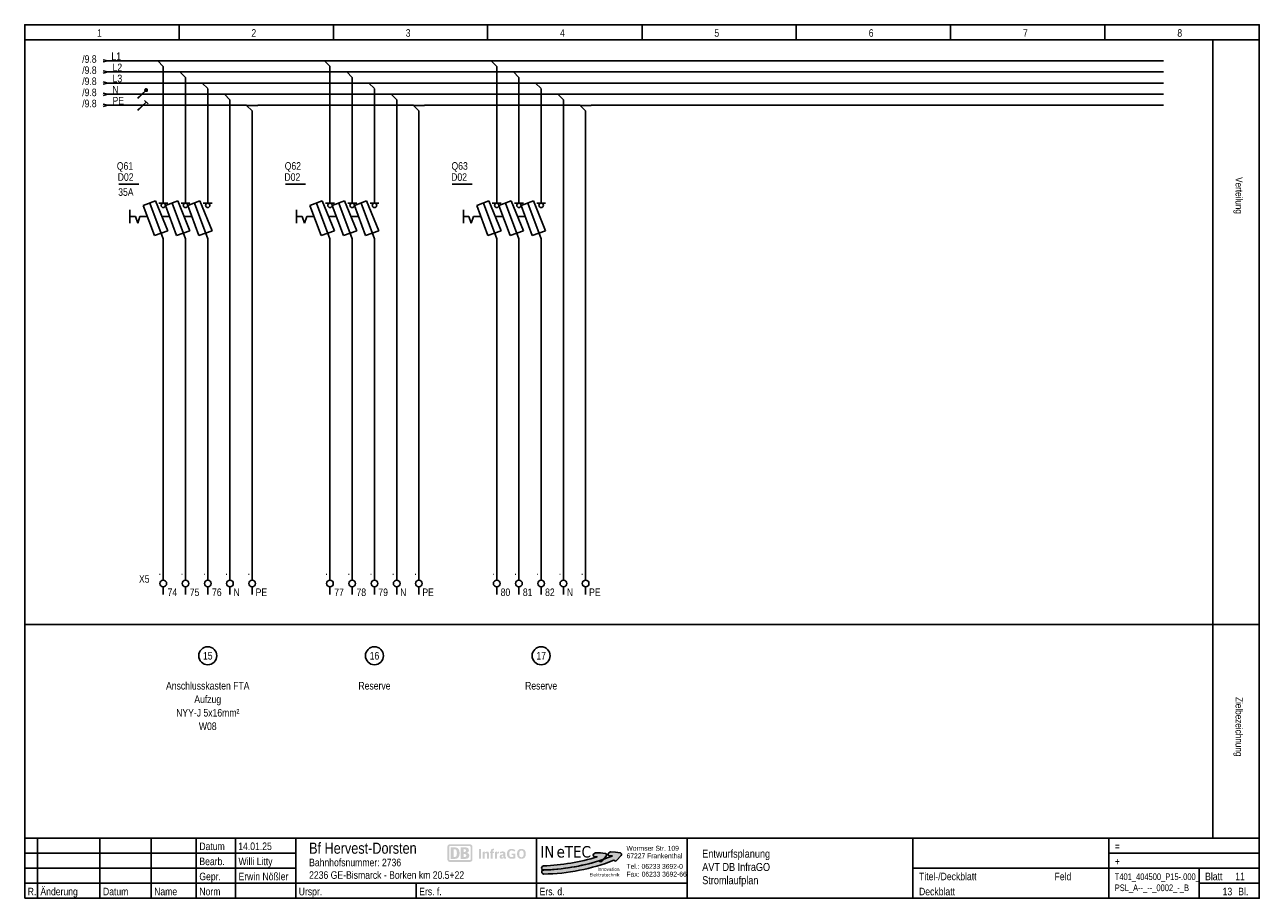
# Model space of a CAD drawing. Header units: millimetres. Extents: x 0 to 4233, y 0 to 198.
# Tile 15 of 18: x 3295 to 3574, y 0 to 198. Entities that reach past the tile are written whole.
import ezdxf
from ezdxf.enums import TextEntityAlignment as Align

# ---------------------------------------------------------------- set-up
doc = ezdxf.new("R2010")
doc.units = ezdxf.units.MM
doc.linetypes.add('Solid', pattern=[0])
doc.linetypes.add('Strich', pattern=[4, 3, -1])
for name, color, linetype in [('Elektro_neu_Text', 7, 'Continuous'), ('EPLGRAFIC', 7, 'Continuous'), ('EPLPLOTFRAME', 7, 'Continuous'), ('LAYER-01', 7, 'Continuous'), ('XYYY_00004---_Plankopf', 7, 'Continuous')]:
    doc.layers.add(name, color=color, linetype=linetype)
doc.layers.add('Standard', color=7, linetype='Continuous', true_color=0x000000)
doc.styles.add('AN', font='ARIALN.TTF')
doc.styles.add('Logo', font='tahoma.ttf')
doc.styles.add('Logo-fett', font='tahomabd.ttf')

# ---------------------------------------------------------------- blocks, each defined once
blk = doc.blocks.new('Block23')
at = {"layer": 'Standard', "color": 0}
blk.add_lwpolyline([(40, 193.75), (38.75, 195), (40, 195), (41.25, 195)], dxfattribs=at)
blk = doc.blocks.new('Logo Inetec')
for color, points in [(90, [(43.67, 12.55, 0.344615), (43.74, 13.78), (43.52, 14.09, 0.217244), (42.81, 14.52), (39.7, 14.86), (36.18, 14.99), (34.94, 14.24, 0.444088), (34.66, 12.78), (35.03, 12.29), (37.28, 12.18, -0.342215), (37.37, 12.1, -0.063568), (-0.16, 5.73, 0.983458), (-0.06, 2.84, 0.065458), (38.52, 9.23), (39.19, 8.78, 0.373877), (40.5, 8.96)]), (170, [(54.12, 12.99, 0.344615), (54.21, 14.22), (54, 14.53, 0.217244), (53.29, 14.97), (50.19, 15.35), (46.67, 15.53), (45.41, 14.78, 0.444088), (45.11, 13.33), (45.48, 12.84), (47.73, 12.7, -0.397051), (47.82, 12.6, -0.087945), (-0.06, 2.9, 0.983458), (0.01, 0, 0.089874), (48.96, 9.71), (49.6, 9.28, 0.373877), (50.9, 9.44)])]:
    blk.add_hatch(color=color).paths.add_polyline_path(points)
at = {"color": 90}
blk.add_lwpolyline([(37.38, 12.09, 0.397051), (37.28, 12.18), (35.03, 12.29), (34.66, 12.78, -0.444088), (34.94, 14.24), (36.18, 14.99), (39.7, 14.86), (42.81, 14.52, -0.217244), (43.52, 14.09), (43.74, 13.78, -0.344615), (43.67, 12.55), (40.5, 8.96, -0.373877), (39.19, 8.78), (38.52, 9.23, -0.065458), (-0.06, 2.84, -0.983458), (-0.16, 5.73, 0.063568), (37.37, 12.1)], format="xyb", dxfattribs=at)
at = {"color": 170}
blk.add_lwpolyline([(47.82, 12.6, -0.087945), (-0.06, 2.9, 0.983458), (0.01, 0, 0.089874), (48.96, 9.71), (49.6, 9.28, 0.373877), (50.9, 9.44), (54.12, 12.99, 0.344615), (54.21, 14.22), (54, 14.53, 0.217244), (53.29, 14.97), (50.19, 15.35), (46.67, 15.53), (45.41, 14.78, 0.444088), (45.11, 13.33), (45.48, 12.84), (47.73, 12.7, -0.397051)], format="xyb", close=True, dxfattribs=at)
at = {"style": 'Logo'}
for s, p in [('IN', (-2.42, 11.6)), ('TEC', (14.64, 11.6))]:
    blk.add_text(s, height=8, dxfattribs=at).set_placement(p)
at = {"color": 20, "style": 'Logo'}
blk.add_text('e', height=8, dxfattribs=at).set_placement((8.93, 11.6))
at = {"lineweight": 0, "style": 'AN', "width": 1.1}
for s, p in [('Wormser Str. 109', (57.77, 16.36)), ('67227 Frankenthal', (57.9, 11.09)), ('Tel.:', (57.84, 3.71)), ('Fax:', (57.79, -1.72)), ('06233 3692-0', (68.34, 3.71)), ('06233 3692-66', (68.42, -1.72))]:
    blk.add_text(s, height=3.4, dxfattribs=at).set_placement(p)
at = {"style": 'Logo-fett'}
for s, p in [('Elektrotechnik', (52.94, -1.64)), ('Elektrotechnik', (52.94, -1.64)), ('Innovation', (52.94, 2.27)), ('Innovation', (52.94, 2.27))]:
    blk.add_text(s, height=2.36, dxfattribs=at).set_placement(p, align=Align.RIGHT)

msp = doc.modelspace()

# ---------------------------------------------------------------- hatches: boundary and pattern name
at = {"layer": 'XYYY_00004---_Plankopf'}
h = msp.add_hatch(color=10, dxfattribs=at)
edge = h.paths.add_edge_path()
edge.add_spline(control_points=[(3395.49, 12.21), (3395.49, 12.21), (3390.95, 12.21), (3390.95, 12.21), (3390.63, 12.21), (3390.38, 11.96), (3390.38, 11.64), (3390.38, 11.64), (3390.38, 8.8), (3390.38, 8.8), (3390.38, 8.49), (3390.63, 8.23), (3390.95, 8.23), (3390.95, 8.23), (3395.49, 8.23), (3395.49, 8.23), (3395.8, 8.23), (3396.06, 8.49), (3396.06, 8.8), (3396.06, 8.8), (3396.06, 11.64), (3396.06, 11.64), (3396.06, 11.96), (3395.8, 12.21), (3395.49, 12.21)], knot_values=[0, 0, 0, 0, 1, 1, 1, 2, 2, 2, 3, 3, 3, 4, 4, 4, 5, 5, 5, 6, 6, 6, 7, 7, 7, 8, 8, 8, 8], degree=3, periodic=0)
edge = h.paths.add_edge_path(flags=17)
edge.add_spline(control_points=[(3395.64, 8.8), (3395.64, 8.71), (3395.58, 8.64), (3395.49, 8.64), (3395.49, 8.64), (3390.95, 8.64), (3390.95, 8.64), (3390.86, 8.64), (3390.79, 8.71), (3390.79, 8.8), (3390.79, 8.8), (3390.79, 11.64), (3390.79, 11.64), (3390.79, 11.73), (3390.86, 11.81), (3390.95, 11.81), (3390.95, 11.81), (3395.49, 11.81), (3395.49, 11.81), (3395.58, 11.81), (3395.64, 11.73), (3395.64, 11.64), (3395.64, 11.64), (3395.64, 8.8), (3395.64, 8.8)], knot_values=[0, 0, 0, 0, 1, 1, 1, 2, 2, 2, 3, 3, 3, 4, 4, 4, 5, 5, 5, 6, 6, 6, 7, 7, 7, 8, 8, 8, 8], degree=3, periodic=0)
edge = h.paths.add_edge_path(flags=16)
edge.add_spline(control_points=[(3392.11, 8.92), (3392.11, 8.92), (3391.16, 8.92), (3391.16, 8.92), (3391.16, 8.92), (3391.16, 11.52), (3391.16, 11.52), (3391.16, 11.52), (3392.11, 11.52), (3392.11, 11.52), (3392.79, 11.52), (3393.15, 11.1), (3393.15, 10.23), (3393.15, 9.48), (3392.91, 8.93), (3392.11, 8.92)], knot_values=[0, 0, 0, 0, 1, 1, 1, 2, 2, 2, 3, 3, 3, 4, 4, 4, 5, 5, 5, 5], degree=3, periodic=0)
edge = h.paths.add_edge_path(flags=0)
edge.add_spline(control_points=[(3392.53, 10.18), (3392.53, 10.7), (3392.47, 11.11), (3391.91, 11.11), (3391.91, 11.11), (3391.78, 11.11), (3391.78, 11.11), (3391.78, 11.11), (3391.78, 9.34), (3391.78, 9.34), (3391.78, 9.34), (3392, 9.34), (3392, 9.34), (3392.34, 9.34), (3392.53, 9.61), (3392.53, 10.18)], knot_values=[0, 0, 0, 0, 1, 1, 1, 2, 2, 2, 3, 3, 3, 4, 4, 4, 5, 5, 5, 5], degree=3, periodic=0)
edge = h.paths.add_edge_path(flags=16)
edge.add_spline(control_points=[(3394.43, 8.92), (3394.43, 8.92), (3393.42, 8.92), (3393.42, 8.92), (3393.42, 8.92), (3393.42, 11.52), (3393.42, 11.52), (3393.42, 11.52), (3394.48, 11.52), (3394.48, 11.52), (3394.98, 11.52), (3395.25, 11.32), (3395.25, 10.83), (3395.25, 10.58), (3395.04, 10.4), (3394.81, 10.28), (3395.13, 10.19), (3395.35, 10), (3395.35, 9.67), (3395.35, 9.14), (3394.9, 8.92), (3394.43, 8.92)], knot_values=[0, 0, 0, 0, 1, 1, 1, 2, 2, 2, 3, 3, 3, 4, 4, 4, 5, 5, 5, 6, 6, 6, 7, 7, 7, 7], degree=3, periodic=0)
edge = h.paths.add_edge_path(flags=0)
edge.add_spline(control_points=[(3394.04, 10.49), (3394.04, 10.49), (3394.26, 10.49), (3394.26, 10.49), (3394.46, 10.49), (3394.61, 10.58), (3394.61, 10.81), (3394.61, 11.05), (3394.42, 11.12), (3394.22, 11.12), (3394.22, 11.12), (3394.04, 11.12), (3394.04, 11.12), (3394.04, 11.12), (3394.04, 10.49), (3394.04, 10.49)], knot_values=[0, 0, 0, 0, 1, 1, 1, 2, 2, 2, 3, 3, 3, 4, 4, 4, 5, 5, 5, 5], degree=3, periodic=0)
edge = h.paths.add_edge_path(flags=0)
edge.add_spline(control_points=[(3394.69, 9.69), (3394.69, 9.95), (3394.52, 10.01), (3394.27, 10.01), (3394.27, 10.01), (3394.04, 10.01), (3394.04, 10.01), (3394.04, 10.01), (3394.04, 9.34), (3394.04, 9.34), (3394.04, 9.34), (3394.27, 9.34), (3394.27, 9.34), (3394.49, 9.34), (3394.69, 9.41), (3394.69, 9.69)], knot_values=[0, 0, 0, 0, 1, 1, 1, 2, 2, 2, 3, 3, 3, 4, 4, 4, 5, 5, 5, 5], degree=3, periodic=0)
h = msp.add_hatch(color=256, dxfattribs=at)
h.dxf.hatch_style = 1
h.paths.add_polyline_path([(3408.07, 10.52), (3408.05, 10.6), (3408.02, 10.67), (3407.98, 10.74), (3407.95, 10.79), (3407.91, 10.84), (3407.87, 10.89), (3407.83, 10.93), (3407.79, 10.97), (3407.77, 10.98), (3407.74, 11), (3407.69, 11.03), (3407.64, 11.06), (3407.59, 11.09), (3407.53, 11.11), (3407.47, 11.13), (3407.41, 11.14), (3407.35, 11.16), (3407.28, 11.16), (3407.22, 11.17), (3407.15, 11.17), (3407.08, 11.17), (3407.02, 11.16), (3406.96, 11.16), (3406.9, 11.15), (3406.84, 11.13), (3406.79, 11.12), (3406.73, 11.1), (3406.69, 11.08), (3406.63, 11.05), (3406.59, 11.03), (3406.54, 11), (3406.5, 10.96), (3406.46, 10.93), (3406.42, 10.89), (3406.39, 10.85), (3406.35, 10.8), (3406.33, 10.77), (3406.32, 10.75), (3406.31, 10.74), (3406.31, 10.73), (3406.29, 10.7), (3406.29, 10.69), (3406.28, 10.69), (3406.28, 10.68), (3406.28, 10.68), (3406.27, 10.66), (3406.26, 10.64), (3406.25, 10.61), (3406.23, 10.57), (3406.22, 10.54), (3406.22, 10.52), (3406.21, 10.48), (3406.19, 10.44), (3406.18, 10.39), (3406.18, 10.34), (3406.17, 10.31), (3406.17, 10.28), (3406.17, 10.25), (3406.16, 10.23), (3406.16, 10.21), (3406.16, 10.18), (3406.16, 10.16), (3406.16, 10.16), (3406.16, 10.14), (3406.16, 10.12), (3406.16, 10.11), (3406.16, 10.11), (3406.16, 10.1), (3406.16, 10.07), (3406.16, 10.02), (3406.16, 9.97), (3406.16, 9.9), (3406.17, 9.84), (3406.17, 9.81), (3406.18, 9.77), (3406.18, 9.73), (3406.19, 9.71), (3406.19, 9.68), (3406.2, 9.64), (3406.21, 9.63), (3406.22, 9.59), (3406.23, 9.54), (3406.25, 9.5), (3406.27, 9.46), (3406.29, 9.42), (3406.3, 9.4), (3406.3, 9.4), (3406.31, 9.38), (3406.31, 9.37), (3406.34, 9.33), (3406.35, 9.32), (3406.35, 9.31), (3406.37, 9.29), (3406.38, 9.27), (3406.39, 9.26), (3406.41, 9.24), (3406.42, 9.22), (3406.46, 9.19), (3406.51, 9.15), (3406.55, 9.11), (3406.6, 9.08), (3406.65, 9.05), (3406.7, 9.03), (3406.76, 9), (3406.82, 8.99), (3406.88, 8.97), (3406.94, 8.96), (3407.01, 8.95), (3407.07, 8.94), (3407.15, 8.94), (3407.23, 8.95), (3407.31, 8.95), (3407.39, 8.97), (3407.47, 8.98), (3407.54, 9.01), (3407.61, 9.03), (3407.67, 9.07), (3407.73, 9.1), (3407.79, 9.15), (3407.85, 9.2), (3407.9, 9.26), (3407.95, 9.32), (3407.99, 9.39), (3408.03, 9.46), (3408.06, 9.54), (3408.07, 9.57), (3408.07, 9.59), (3408.08, 9.6), (3408.08, 9.61), (3408.08, 9.62), (3408.1, 9.66), (3408.11, 9.71), (3408.11, 9.74), (3408.12, 9.76), (3408.12, 9.78), (3408.12, 9.81), (3408.13, 9.88), (3408.13, 9.88), (3408.13, 9.88), (3408.13, 9.88), (3408.13, 9.89), (3408.13, 9.89), (3408.13, 9.9), (3408.13, 9.92), (3408.13, 9.93), (3408.13, 9.94), (3408.13, 9.99), (3408.14, 10.06), (3408.13, 10.16), (3408.13, 10.26), (3408.11, 10.35), (3408.1, 10.44)])
h.paths.add_polyline_path([(3406.69, 10.43), (3406.69, 10.45), (3406.69, 10.46), (3406.69, 10.47), (3406.7, 10.48), (3406.7, 10.49), (3406.71, 10.52), (3406.71, 10.52), (3406.71, 10.54), (3406.72, 10.54), (3406.72, 10.56), (3406.73, 10.57), (3406.73, 10.58), (3406.74, 10.59), (3406.74, 10.6), (3406.75, 10.61), (3406.77, 10.64), (3406.78, 10.66), (3406.8, 10.68), (3406.8, 10.69), (3406.82, 10.71), (3406.85, 10.73), (3406.86, 10.74), (3406.87, 10.74), (3406.89, 10.76), (3406.92, 10.77), (3406.95, 10.79), (3406.98, 10.8), (3407.01, 10.8), (3407.04, 10.81), (3407.07, 10.81), (3407.11, 10.82), (3407.15, 10.82), (3407.18, 10.82), (3407.22, 10.81), (3407.25, 10.81), (3407.28, 10.8), (3407.31, 10.8), (3407.34, 10.79), (3407.37, 10.77), (3407.4, 10.76), (3407.42, 10.74), (3407.45, 10.73), (3407.47, 10.71), (3407.48, 10.69), (3407.49, 10.69), (3407.5, 10.68), (3407.51, 10.66), (3407.53, 10.64), (3407.55, 10.61), (3407.55, 10.59), (3407.56, 10.59), (3407.56, 10.58), (3407.57, 10.57), (3407.57, 10.56), (3407.58, 10.54), (3407.58, 10.52), (3407.59, 10.49), (3407.6, 10.48), (3407.6, 10.47), (3407.6, 10.45), (3407.61, 10.43), (3407.61, 10.41), (3407.61, 10.39), (3407.62, 10.37), (3407.62, 10.36), (3407.62, 10.35), (3407.62, 10.31), (3407.63, 10.29), (3407.63, 10.28), (3407.63, 10.26), (3407.63, 10.25), (3407.63, 10.23), (3407.63, 10.22), (3407.63, 10.21), (3407.63, 10.19), (3407.63, 10.18), (3407.63, 10.16), (3407.63, 10.15), (3407.63, 10.14), (3407.63, 10.11), (3407.63, 10.1), (3407.63, 10.09), (3407.63, 10.07), (3407.63, 10.07), (3407.63, 10.05), (3407.63, 10.01), (3407.63, 9.97), (3407.63, 9.94), (3407.63, 9.92), (3407.63, 9.87), (3407.63, 9.83), (3407.62, 9.82), (3407.62, 9.79), (3407.62, 9.75), (3407.61, 9.71), (3407.6, 9.68), (3407.6, 9.65), (3407.59, 9.61), (3407.58, 9.59), (3407.57, 9.56), (3407.56, 9.53), (3407.55, 9.51), (3407.54, 9.49), (3407.52, 9.47), (3407.51, 9.46), (3407.51, 9.44), (3407.5, 9.43), (3407.49, 9.42), (3407.47, 9.41), (3407.45, 9.39), (3407.43, 9.37), (3407.4, 9.36), (3407.38, 9.34), (3407.36, 9.33), (3407.33, 9.32), (3407.3, 9.31), (3407.27, 9.31), (3407.24, 9.3), (3407.21, 9.3), (3407.18, 9.3), (3407.15, 9.3), (3407.11, 9.3), (3407.08, 9.3), (3407.05, 9.3), (3407.02, 9.31), (3406.99, 9.31), (3406.96, 9.32), (3406.94, 9.33), (3406.91, 9.34), (3406.89, 9.36), (3406.87, 9.37), (3406.85, 9.39), (3406.82, 9.41), (3406.81, 9.42), (3406.8, 9.43), (3406.79, 9.44), (3406.78, 9.46), (3406.77, 9.47), (3406.75, 9.49), (3406.74, 9.51), (3406.73, 9.53), (3406.72, 9.56), (3406.71, 9.59), (3406.7, 9.61), (3406.7, 9.65), (3406.69, 9.68), (3406.68, 9.71), (3406.68, 9.75), (3406.67, 9.79), (3406.67, 9.82), (3406.67, 9.83), (3406.66, 9.87), (3406.66, 9.92), (3406.66, 9.94), (3406.66, 9.97), (3406.66, 10.01), (3406.66, 10.05), (3406.66, 10.07), (3406.66, 10.07), (3406.66, 10.09), (3406.66, 10.1), (3406.66, 10.11), (3406.66, 10.14), (3406.66, 10.15), (3406.66, 10.16), (3406.66, 10.18), (3406.66, 10.19), (3406.66, 10.21), (3406.66, 10.22), (3406.66, 10.23), (3406.66, 10.25), (3406.67, 10.26), (3406.67, 10.28), (3406.67, 10.29), (3406.67, 10.31), (3406.67, 10.35), (3406.68, 10.36), (3406.68, 10.37), (3406.68, 10.39), (3406.68, 10.41), (3406.69, 10.42)], flags=16)
h.paths.add_polyline_path([(3405.79, 10.12), (3404.95, 10.12), (3404.96, 9.76), (3405.33, 9.76), (3405.33, 9.34), (3405.26, 9.33), (3405.19, 9.32), (3405.11, 9.31), (3405.03, 9.31), (3404.97, 9.31), (3404.92, 9.31), (3404.87, 9.32), (3404.82, 9.33), (3404.8, 9.33), (3404.77, 9.34), (3404.73, 9.36), (3404.69, 9.37), (3404.65, 9.39), (3404.61, 9.42), (3404.58, 9.44), (3404.55, 9.47), (3404.52, 9.5), (3404.49, 9.54), (3404.47, 9.57), (3404.45, 9.61), (3404.44, 9.65), (3404.42, 9.69), (3404.41, 9.73), (3404.4, 9.78), (3404.4, 9.83), (3404.39, 9.89), (3404.39, 9.94), (3404.38, 10), (3404.38, 10.06), (3404.38, 10.1), (3404.39, 10.22), (3404.4, 10.3), (3404.41, 10.35), (3404.42, 10.41), (3404.43, 10.46), (3404.44, 10.49), (3404.46, 10.54), (3404.47, 10.57), (3404.48, 10.58), (3404.49, 10.59), (3404.5, 10.61), (3404.52, 10.64), (3404.54, 10.66), (3404.56, 10.68), (3404.59, 10.7), (3404.61, 10.72), (3404.64, 10.74), (3404.66, 10.76), (3404.69, 10.77), (3404.72, 10.78), (3404.75, 10.79), (3404.78, 10.8), (3404.82, 10.81), (3404.85, 10.81), (3404.88, 10.82), (3404.92, 10.82), (3404.96, 10.82), (3405.02, 10.82), (3405.07, 10.81), (3405.13, 10.8), (3405.18, 10.79), (3405.22, 10.77), (3405.27, 10.75), (3405.31, 10.72), (3405.35, 10.69), (3405.36, 10.68), (3405.37, 10.67), (3405.37, 10.67), (3405.39, 10.65), (3405.42, 10.61), (3405.44, 10.57), (3405.45, 10.56), (3405.46, 10.55), (3405.76, 10.81), (3405.73, 10.85), (3405.69, 10.89), (3405.65, 10.93), (3405.61, 10.97), (3405.57, 11), (3405.52, 11.03), (3405.48, 11.06), (3405.42, 11.08), (3405.37, 11.1), (3405.32, 11.12), (3405.26, 11.14), (3405.2, 11.15), (3405.13, 11.16), (3405.07, 11.17), (3405, 11.17), (3404.93, 11.17), (3404.86, 11.17), (3404.79, 11.17), (3404.73, 11.16), (3404.66, 11.15), (3404.6, 11.14), (3404.54, 11.12), (3404.49, 11.1), (3404.43, 11.08), (3404.39, 11.06), (3404.35, 11.04), (3404.32, 11.02), (3404.28, 11), (3404.25, 10.97), (3404.21, 10.94), (3404.18, 10.91), (3404.15, 10.89), (3404.15, 10.88), (3404.14, 10.87), (3404.12, 10.86), (3404.12, 10.85), (3404.12, 10.85), (3404.11, 10.83), (3404.1, 10.82), (3404.09, 10.81), (3404.07, 10.79), (3404.06, 10.78), (3404.05, 10.75), (3404.03, 10.73), (3404.02, 10.71), (3404.01, 10.68), (3404, 10.68), (3404, 10.67), (3403.98, 10.63), (3403.96, 10.59), (3403.95, 10.56), (3403.94, 10.52), (3403.93, 10.48), (3403.92, 10.45), (3403.91, 10.39), (3403.9, 10.35), (3403.9, 10.3), (3403.89, 10.19), (3403.88, 10.08), (3403.88, 10.07), (3403.89, 9.89), (3403.9, 9.79), (3403.91, 9.71), (3403.92, 9.63), (3403.94, 9.57), (3403.97, 9.5), (3404, 9.44), (3404.03, 9.39), (3404.06, 9.33), (3404.1, 9.28), (3404.14, 9.24), (3404.2, 9.19), (3404.21, 9.18), (3404.21, 9.18), (3404.23, 9.16), (3404.24, 9.16), (3404.24, 9.15), (3404.25, 9.15), (3404.26, 9.14), (3404.26, 9.14), (3404.28, 9.13), (3404.29, 9.12), (3404.31, 9.11), (3404.33, 9.1), (3404.36, 9.08), (3404.4, 9.06), (3404.44, 9.05), (3404.45, 9.04), (3404.48, 9.03), (3404.5, 9.02), (3404.53, 9.01), (3404.57, 9), (3404.59, 9), (3404.62, 8.99), (3404.66, 8.98), (3404.71, 8.97), (3404.76, 8.96), (3404.81, 8.96), (3404.86, 8.95), (3404.91, 8.95), (3404.97, 8.95), (3405.02, 8.95), (3405.12, 8.95), (3405.21, 8.95), (3405.31, 8.97), (3405.41, 8.98), (3405.5, 9), (3405.6, 9.03), (3405.69, 9.06), (3405.79, 9.09)])
h.paths.add_polyline_path([(3403.52, 10.01), (3403.51, 10.08), (3403.51, 10.14), (3403.5, 10.2), (3403.48, 10.25), (3403.47, 10.31), (3403.44, 10.35), (3403.42, 10.39), (3403.39, 10.43), (3403.37, 10.45), (3403.35, 10.47), (3403.32, 10.49), (3403.3, 10.5), (3403.27, 10.52), (3403.25, 10.53), (3403.22, 10.54), (3403.19, 10.55), (3403.15, 10.56), (3403.12, 10.57), (3403.08, 10.58), (3403.04, 10.58), (3403.01, 10.59), (3402.96, 10.59), (3402.92, 10.59), (3402.88, 10.59), (3402.81, 10.59), (3402.74, 10.59), (3402.67, 10.58), (3402.6, 10.57), (3402.54, 10.55), (3402.47, 10.53), (3402.4, 10.51), (3402.33, 10.49), (3402.33, 10.14), (3402.35, 10.15), (3402.39, 10.16), (3402.42, 10.17), (3402.48, 10.19), (3402.5, 10.19), (3402.53, 10.2), (3402.6, 10.22), (3402.68, 10.23), (3402.75, 10.24), (3402.82, 10.24), (3402.86, 10.24), (3402.89, 10.24), (3402.92, 10.23), (3402.95, 10.23), (3402.97, 10.22), (3402.99, 10.21), (3403.01, 10.2), (3403.02, 10.18), (3403.04, 10.17), (3403.05, 10.15), (3403.06, 10.13), (3403.06, 10.11), (3403.07, 10.08), (3403.07, 10.06), (3403.08, 10.03), (3403.08, 10), (3403.08, 9.93), (3403.04, 9.93), (3402.99, 9.92), (3402.91, 9.92), (3402.83, 9.91), (3402.74, 9.9), (3402.71, 9.9), (3402.69, 9.9), (3402.66, 9.89), (3402.64, 9.89), (3402.62, 9.88), (3402.6, 9.88), (3402.56, 9.87), (3402.52, 9.86), (3402.48, 9.84), (3402.45, 9.83), (3402.42, 9.81), (3402.39, 9.79), (3402.36, 9.77), (3402.34, 9.75), (3402.31, 9.71), (3402.29, 9.68), (3402.27, 9.64), (3402.26, 9.6), (3402.24, 9.56), (3402.24, 9.51), (3402.23, 9.46), (3402.23, 9.41), (3402.23, 9.36), (3402.24, 9.31), (3402.24, 9.27), (3402.25, 9.22), (3402.27, 9.18), (3402.29, 9.15), (3402.31, 9.11), (3402.33, 9.08), (3402.36, 9.05), (3402.39, 9.02), (3402.43, 9), (3402.47, 8.98), (3402.51, 8.97), (3402.56, 8.96), (3402.61, 8.95), (3402.66, 8.95), (3402.7, 8.95), (3402.73, 8.95), (3402.76, 8.96), (3402.79, 8.96), (3402.82, 8.97), (3402.85, 8.98), (3402.88, 8.99), (3402.9, 9.01), (3402.93, 9.02), (3402.96, 9.04), (3402.98, 9.06), (3403.01, 9.08), (3403.03, 9.11), (3403.05, 9.13), (3403.08, 9.16), (3403.1, 9.19), (3403.11, 9.17), (3403.12, 9.15), (3403.13, 9.13), (3403.14, 9.11), (3403.15, 9.09), (3403.16, 9.07), (3403.17, 9.06), (3403.19, 9.05), (3403.21, 9.03), (3403.24, 9.01), (3403.26, 9), (3403.29, 8.99), (3403.33, 8.98), (3403.36, 8.97), (3403.4, 8.97), (3403.43, 8.97), (3403.46, 8.97), (3403.49, 8.97), (3403.52, 8.97), (3403.55, 8.98), (3403.58, 8.98), (3403.61, 8.99), (3403.63, 9), (3403.66, 9.01), (3403.66, 9.29), (3403.63, 9.29), (3403.61, 9.29), (3403.59, 9.29), (3403.57, 9.29), (3403.55, 9.3), (3403.54, 9.32), (3403.53, 9.33), (3403.52, 9.35), (3403.52, 9.37), (3403.52, 9.4)])
h.paths.add_polyline_path([(3402.66, 9.49), (3402.66, 9.49), (3402.66, 9.5)], flags=0)
h.paths.add_polyline_path([(3403.08, 9.36), (3403.04, 9.34), (3403.02, 9.31), (3402.98, 9.29), (3402.95, 9.27), (3402.92, 9.26), (3402.89, 9.25), (3402.86, 9.25), (3402.83, 9.24), (3402.81, 9.24), (3402.79, 9.25), (3402.77, 9.25), (3402.76, 9.26), (3402.74, 9.26), (3402.73, 9.27), (3402.71, 9.28), (3402.7, 9.29), (3402.69, 9.3), (3402.68, 9.32), (3402.68, 9.34), (3402.67, 9.36), (3402.67, 9.38), (3402.66, 9.4), (3402.66, 9.43), (3402.66, 9.46), (3402.66, 9.49), (3402.66, 9.49), (3402.66, 9.49), (3402.66, 9.49), (3402.66, 9.49), (3402.66, 9.49), (3402.66, 9.51), (3402.67, 9.53), (3402.68, 9.55), (3402.68, 9.57), (3402.69, 9.58), (3402.7, 9.59), (3402.72, 9.6), (3402.73, 9.61), (3402.75, 9.62), (3402.77, 9.63), (3402.79, 9.64), (3402.81, 9.64), (3402.83, 9.64), (3402.87, 9.65), (3402.9, 9.65), (3402.93, 9.66), (3402.94, 9.66), (3402.97, 9.66), (3402.99, 9.66), (3403.03, 9.67), (3403.08, 9.67)], flags=16)
h.paths.add_polyline_path([(3401.61, 10.08), (3401.64, 10.09), (3401.67, 10.1), (3401.69, 10.11), (3401.72, 10.12), (3401.77, 10.13), (3401.79, 10.14), (3401.83, 10.15), (3401.85, 10.15), (3401.88, 10.16), (3401.91, 10.16), (3401.93, 10.17), (3401.97, 10.17), (3401.99, 10.17), (3402.04, 10.18), (3402.04, 10.58), (3402.01, 10.58), (3401.98, 10.57), (3401.95, 10.56), (3401.92, 10.55), (3401.89, 10.54), (3401.86, 10.52), (3401.83, 10.51), (3401.8, 10.49), (3401.78, 10.47), (3401.76, 10.45), (3401.73, 10.43), (3401.71, 10.4), (3401.68, 10.37), (3401.65, 10.33), (3401.61, 10.29), (3401.61, 10.59), (3401.52, 10.59), (3401.49, 10.57), (3401.46, 10.56), (3401.42, 10.54), (3401.38, 10.53), (3401.36, 10.52), (3401.34, 10.52), (3401.33, 10.52), (3401.32, 10.51), (3401.31, 10.51), (3401.29, 10.51), (3401.23, 10.5), (3401.17, 10.5), (3401.17, 8.99), (3401.61, 8.99)])
h.paths.add_polyline_path([(3400.9, 10.55), (3400.65, 10.55), (3400.65, 10.67), (3400.65, 10.71), (3400.65, 10.74), (3400.66, 10.76), (3400.67, 10.78), (3400.68, 10.82), (3400.69, 10.84), (3400.71, 10.85), (3400.73, 10.87), (3400.74, 10.88), (3400.77, 10.89), (3400.79, 10.89), (3400.82, 10.9), (3400.84, 10.9), (3400.89, 10.89), (3400.93, 10.89), (3400.93, 11.21), (3400.76, 11.21), (3400.7, 11.2), (3400.64, 11.2), (3400.58, 11.19), (3400.52, 11.17), (3400.47, 11.15), (3400.43, 11.12), (3400.39, 11.09), (3400.35, 11.06), (3400.32, 11.02), (3400.29, 10.98), (3400.27, 10.93), (3400.25, 10.87), (3400.23, 10.82), (3400.22, 10.75), (3400.22, 10.71), (3400.22, 10.69), (3400.22, 10.66), (3400.21, 10.62), (3400.21, 10.55), (3400.06, 10.55), (3400.06, 10.24), (3400.21, 10.24), (3400.21, 8.99), (3400.65, 8.99), (3400.65, 10.23), (3400.9, 10.23)])
h.paths.add_polyline_path([(3399.77, 10.24), (3399.76, 10.28), (3399.75, 10.32), (3399.74, 10.36), (3399.72, 10.39), (3399.7, 10.42), (3399.68, 10.46), (3399.64, 10.49), (3399.61, 10.52), (3399.57, 10.54), (3399.53, 10.56), (3399.48, 10.57), (3399.43, 10.58), (3399.41, 10.58), (3399.37, 10.58), (3399.34, 10.58), (3399.3, 10.58), (3399.27, 10.57), (3399.24, 10.57), (3399.2, 10.56), (3399.17, 10.55), (3399.13, 10.53), (3399.1, 10.52), (3399.04, 10.49), (3398.99, 10.45), (3398.94, 10.41), (3398.9, 10.38), (3398.87, 10.35), (3398.84, 10.32), (3398.84, 10.59), (3398.74, 10.59), (3398.73, 10.58), (3398.72, 10.57), (3398.69, 10.56), (3398.67, 10.55), (3398.65, 10.54), (3398.63, 10.53), (3398.61, 10.53), (3398.6, 10.52), (3398.57, 10.52), (3398.56, 10.52), (3398.54, 10.51), (3398.51, 10.51), (3398.46, 10.5), (3398.4, 10.5), (3398.4, 8.99), (3398.84, 8.99), (3398.84, 10.12), (3398.88, 10.14), (3398.92, 10.16), (3398.95, 10.17), (3399, 10.2), (3399.05, 10.21), (3399.1, 10.22), (3399.15, 10.22), (3399.17, 10.22), (3399.19, 10.22), (3399.21, 10.21), (3399.23, 10.21), (3399.25, 10.2), (3399.26, 10.19), (3399.28, 10.18), (3399.29, 10.17), (3399.3, 10.15), (3399.31, 10.14), (3399.32, 10.12), (3399.33, 10.1), (3399.33, 10.08), (3399.34, 10.06), (3399.34, 10.04), (3399.34, 10.01), (3399.34, 8.99), (3399.78, 8.99), (3399.78, 10.11), (3399.78, 10.15), (3399.78, 10.2)])
h.paths.add_polyline_path([(3398.02, 11.13), (3397.54, 11.13), (3397.54, 8.99), (3398.02, 8.99)])

# ---------------------------------------------------------------- linework, layer by layer
at = {"layer": 'Elektro_neu_Text', "color": 10}
for centre in [(3336.14, 54.88), (3373.88, 54.88), (3411.61, 54.88)]:
    msp.add_circle(centre, 2.04, dxfattribs=at)
at = {"layer": 'EPLPLOTFRAME', "color": 3}
for p, q in [((3329.64, 197.67), (3329.64, 194.27)), ((3364.57, 197.67), (3364.57, 194.27)), ((3399.5, 197.67), (3399.5, 194.27)), ((3434.44, 197.67), (3434.44, 194.27)), ((3469.37, 194.27), (3469.37, 197.67)), ((3504.3, 194.27), (3504.3, 197.67)), ((3539.24, 194.27), (3539.24, 197.67)), ((3294.7, 194.27), (3574.17, 194.27)), ((3294.7, 13.63), (3574.17, 13.63)), ((3297.58, 0), (3297.58, 13.63)), ((3311.74, 0), (3311.74, 13.63)), ((3323.33, 0), (3323.33, 13.63)), ((3333.55, 0), (3333.55, 13.63)), ((3342.42, 0), (3342.42, 13.63)), ((3356.05, 0), (3356.05, 13.63)), ((3410.58, 0), (3410.58, 13.63)), ((3444.66, 0), (3444.66, 13.63)), ((3495.78, 0), (3495.78, 13.63)), ((3540.09, 13.63), (3540.09, 6.82)), ((3294.7, 10.22), (3356.05, 10.22)), ((3574.17, 10.22), (3540.09, 10.22)), ((3294.7, 6.82), (3356.05, 6.82)), ((3495.78, 6.82), (3574.17, 6.82)), ((3540.09, 0), (3540.09, 6.82)), ((3560.54, 0), (3560.54, 6.82)), ((3294.7, 3.41), (3444.66, 3.41)), ((3383.31, 0), (3383.31, 3.41)), ((3560.54, 3.41), (3574.17, 3.41))]:
    msp.add_line(p, q, dxfattribs=at)
msp.add_lwpolyline([(3294.7, 0), (3294.7, 197.67), (3574.17, 197.67), (3574.17, 0), (3294.7, 0)], close=True, dxfattribs=at)
at = {"layer": 'LAYER-01', "color": 0}
for p, q in [((3563.67, 194.27), (3563.67, 13.63)), ((3294.7, 61.97), (3574.17, 61.97))]:
    msp.add_line(p, q, dxfattribs=at)
at = {"layer": 'LAYER-01', "color": 10}
for p, q in [((3322.18, 182.87), (3320.24, 181.02)), ((3322.23, 182.84), (3320.29, 180.98)), ((3322.18, 180.18), (3320.24, 178.32)), ((3322.23, 180.14), (3320.29, 178.29)), ((3321.79, 180.55), (3322.57, 179.81)), ((3321.84, 180.51), (3322.62, 179.77))]:
    msp.add_line(p, q, dxfattribs=at)
at = {"layer": 'LAYER-01', "color": 10, "const_width": 0.461}
msp.add_lwpolyline([(3321.96, 182.92, 1), (3322.41, 182.83, 1)], format="xyb", close=True, dxfattribs=at)
at = {"layer": 'LAYER-01', "color": 10}
for start, end in [(169.1227, 349.1227), (349.1227, 169.1227)]:
    msp.add_arc((3322.23, 182.84), 0.23, start, end, dxfattribs=at)
at = {"layer": 'Standard', "color": 10}
for p, q in [((3316.01, 161.57), (3320.54, 161.57)), ((3316.01, 161.57), (3320.54, 161.57)), ((3326.07, 157.29), (3326.07, 159.3)), ((3331.11, 157.29), (3331.11, 159.3)), ((3336.14, 157.29), (3336.14, 159.3)), ((3353.75, 161.57), (3358.28, 161.57)), ((3353.75, 161.57), (3358.28, 161.57)), ((3363.81, 157.29), (3363.81, 159.3)), ((3368.84, 157.29), (3368.84, 159.3)), ((3373.88, 157.29), (3373.88, 159.3)), ((3391.49, 161.57), (3396.01, 161.57)), ((3391.49, 161.57), (3396.01, 161.57)), ((3401.55, 157.29), (3401.55, 159.3)), ((3406.58, 157.29), (3406.58, 159.3)), ((3411.61, 157.29), (3411.61, 159.3)), ((3321.54, 156.79), (3324.31, 157.79)), ((3324.06, 149.99), (3321.54, 156.79)), ((3323.05, 157.29), (3326.07, 149.24)), ((3327.08, 151), (3324.31, 157.79)), ((3327.08, 157.29), (3325.07, 157.29)), ((3326.58, 156.79), (3329.34, 157.79)), ((3329.09, 149.99), (3326.58, 156.79)), ((3328.09, 157.29), (3331.11, 149.24)), ((3332.11, 151), (3329.34, 157.79)), ((3332.11, 157.29), (3330.1, 157.29)), ((3331.61, 156.79), (3334.38, 157.79)), ((3334.12, 149.99), (3331.61, 156.79)), ((3333.12, 157.29), (3336.14, 149.24)), ((3337.14, 151), (3334.38, 157.79)), ((3337.14, 157.29), (3335.13, 157.29)), ((3359.28, 156.79), (3362.05, 157.79)), ((3361.8, 149.99), (3359.28, 156.79)), ((3360.79, 157.29), (3363.81, 149.24)), ((3364.82, 151), (3362.05, 157.79)), ((3364.82, 157.29), (3362.81, 157.29)), ((3364.31, 156.79), (3367.08, 157.79)), ((3366.83, 149.99), (3364.31, 156.79)), ((3365.82, 157.29), (3368.84, 149.24)), ((3369.85, 151), (3367.08, 157.79)), ((3369.85, 157.29), (3367.84, 157.29)), ((3369.35, 156.79), (3372.11, 157.79)), ((3371.86, 149.99), (3369.35, 156.79)), ((3370.86, 157.29), (3373.88, 149.24)), ((3374.88, 151), (3372.11, 157.79)), ((3374.88, 157.29), (3372.87, 157.29)), ((3397.02, 156.79), (3399.79, 157.79)), ((3399.54, 149.99), (3397.02, 156.79)), ((3398.53, 157.29), (3401.55, 149.24)), ((3402.56, 151), (3399.79, 157.79)), ((3402.56, 157.29), (3400.54, 157.29)), ((3402.05, 156.79), (3404.82, 157.79)), ((3404.57, 149.99), (3402.05, 156.79)), ((3403.56, 157.29), (3406.58, 149.24)), ((3407.59, 151), (3404.82, 157.79)), ((3407.59, 157.29), (3405.58, 157.29)), ((3407.08, 156.79), (3409.85, 157.79)), ((3409.6, 149.99), (3407.08, 156.79)), ((3408.59, 157.29), (3411.61, 149.24)), ((3412.62, 151), (3409.85, 157.79)), ((3412.62, 157.29), (3410.61, 157.29)), ((3318.53, 155.78), (3318.53, 152.76)), ((3356.26, 155.78), (3356.26, 152.76)), ((3394, 155.78), (3394, 152.76)), ((3324.06, 149.99), (3327.08, 151)), ((3329.09, 149.99), (3332.11, 151)), ((3334.12, 149.99), (3337.14, 151)), ((3361.8, 149.99), (3364.82, 151)), ((3366.83, 149.99), (3369.85, 151)), ((3371.86, 149.99), (3374.88, 151)), ((3399.54, 149.99), (3402.56, 151)), ((3404.57, 149.99), (3407.59, 151)), ((3409.6, 149.99), (3412.62, 151)), ((3326.07, 73.76), (3326.07, 72)), ((3331.11, 73.76), (3331.11, 72)), ((3336.14, 73.76), (3336.14, 72)), ((3341.17, 73.76), (3341.17, 72)), ((3346.2, 73.76), (3346.2, 72)), ((3363.81, 73.76), (3363.81, 72)), ((3368.84, 73.76), (3368.84, 72)), ((3373.88, 73.76), (3373.88, 72)), ((3378.91, 73.76), (3378.91, 72)), ((3383.94, 73.76), (3383.94, 72)), ((3401.55, 73.76), (3401.55, 72)), ((3406.58, 73.76), (3406.58, 72)), ((3411.61, 73.76), (3411.61, 72)), ((3416.64, 73.76), (3416.64, 72)), ((3421.68, 73.76), (3421.68, 72)), ((3326.07, 70.49), (3326.07, 68.73)), ((3331.11, 70.49), (3331.11, 68.73)), ((3336.14, 70.49), (3336.14, 68.73)), ((3341.17, 70.49), (3341.17, 68.73)), ((3346.2, 70.49), (3346.2, 68.73)), ((3363.81, 70.49), (3363.81, 68.73)), ((3368.84, 70.49), (3368.84, 68.73)), ((3373.88, 70.49), (3373.88, 68.73)), ((3378.91, 70.49), (3378.91, 68.73)), ((3383.94, 70.49), (3383.94, 68.73)), ((3401.55, 70.49), (3401.55, 68.73)), ((3406.58, 70.49), (3406.58, 68.73)), ((3411.61, 70.49), (3411.61, 68.73)), ((3416.64, 70.49), (3416.64, 68.73)), ((3421.68, 70.49), (3421.68, 68.73))]:
    msp.add_line(p, q, dxfattribs=at)
at = {"layer": 'Standard', "color": 10, "linetype": 'Strich'}
for p, q in [((3325.82, 154.27), (3327.58, 154.27)), ((3330.85, 154.27), (3332.61, 154.27)), ((3363.56, 154.27), (3365.32, 154.27)), ((3368.59, 154.27), (3370.35, 154.27)), ((3401.3, 154.27), (3403.06, 154.27)), ((3406.33, 154.27), (3408.09, 154.27))]:
    msp.add_line(p, q, dxfattribs=at)
at = {"layer": 'Standard', "color": 10}
for points in [[(3312.49, 189.74), (3313.49, 189.49), (3312.49, 189.24)], [(3312.49, 187.23), (3313.49, 186.98), (3312.49, 186.72)], [(3312.49, 184.71), (3313.49, 184.46), (3312.49, 184.21)], [(3312.49, 182.2), (3313.49, 181.94), (3312.49, 181.69)], [(3312.49, 179.68), (3313.49, 179.43), (3312.49, 179.18)]]:
    msp.add_lwpolyline(points, dxfattribs=at)
at = {"layer": 'Standard', "color": 10, "linetype": 'Solid'}
for points in [[(3313.49, 189.49), (3324.82, 189.49)], [(3326.07, 188.23), (3326.07, 159.3)], [(3327.33, 189.49), (3362.55, 189.49)], [(3363.81, 188.23), (3363.81, 159.3)], [(3365.07, 189.49), (3400.29, 189.49)], [(3401.55, 188.23), (3401.55, 159.3)], [(3552.5, 189.49), (3402.81, 189.49)], [(3313.49, 186.98), (3329.85, 186.98)], [(3313.49, 184.46), (3334.88, 184.46)], [(3331.11, 185.72), (3331.11, 159.3)], [(3332.36, 186.98), (3367.59, 186.98)], [(3337.39, 184.46), (3372.62, 184.46)], [(3368.84, 185.72), (3368.84, 159.3)], [(3370.1, 186.98), (3405.32, 186.98)], [(3375.13, 184.46), (3410.36, 184.46)], [(3406.58, 185.72), (3406.58, 159.3)], [(3552.5, 186.98), (3407.84, 186.98)], [(3552.5, 184.46), (3412.87, 184.46)], [(3313.49, 181.94), (3339.91, 181.94)], [(3336.14, 183.2), (3336.14, 159.3)], [(3342.43, 181.94), (3377.65, 181.94)], [(3373.88, 183.2), (3373.88, 159.3)], [(3380.16, 181.94), (3415.39, 181.94)], [(3411.61, 183.2), (3411.61, 159.3)], [(3552.5, 181.94), (3417.9, 181.94)], [(3313.49, 179.43), (3344.94, 179.43)], [(3341.17, 180.69), (3341.17, 73.76)], [(3347.46, 179.43), (3382.68, 179.43)], [(3378.91, 180.69), (3378.91, 73.76)], [(3385.2, 179.43), (3420.42, 179.43)], [(3416.64, 180.69), (3416.64, 73.76)], [(3552.5, 179.43), (3422.93, 179.43)], [(3346.2, 178.17), (3346.2, 73.76)], [(3383.94, 178.17), (3383.94, 73.76)], [(3421.68, 178.17), (3421.68, 73.76)], [(3326.07, 149.24), (3326.07, 73.76)], [(3331.11, 149.24), (3331.11, 73.76)], [(3336.14, 149.24), (3336.14, 73.76)], [(3363.81, 149.24), (3363.81, 73.76)], [(3368.84, 149.24), (3368.84, 73.76)], [(3373.88, 149.24), (3373.88, 73.76)], [(3401.55, 149.24), (3401.55, 73.76)], [(3406.58, 149.24), (3406.58, 73.76)], [(3411.61, 149.24), (3411.61, 73.76)]]:
    msp.add_lwpolyline(points, dxfattribs=at)
at = {"layer": 'Standard', "color": 10, "linetype": 'Strich'}
for points in [[(3318.53, 154.27), (3319.78, 154.27), (3320.29, 152.76), (3320.79, 154.27), (3322.3, 154.27)], [(3356.26, 154.27), (3357.52, 154.27), (3358.03, 152.76), (3358.53, 154.27), (3360.04, 154.27)], [(3394, 154.27), (3395.26, 154.27), (3395.76, 152.76), (3396.27, 154.27), (3397.78, 154.27)]]:
    msp.add_lwpolyline(points, dxfattribs=at)
at = {"layer": 'Standard', "color": 10}
for centre, radius in [((3326.07, 156.79), 0.503), ((3331.11, 156.79), 0.503), ((3336.14, 156.79), 0.503), ((3363.81, 156.79), 0.503), ((3368.84, 156.79), 0.503), ((3373.88, 156.79), 0.503), ((3401.55, 156.79), 0.503), ((3406.58, 156.79), 0.503), ((3411.61, 156.79), 0.503), ((3326.07, 71.25), 0.755), ((3331.11, 71.25), 0.755), ((3336.14, 71.25), 0.755), ((3341.17, 71.25), 0.755), ((3346.2, 71.25), 0.755), ((3363.81, 71.25), 0.755), ((3368.84, 71.25), 0.755), ((3373.88, 71.25), 0.755), ((3378.91, 71.25), 0.755), ((3383.94, 71.25), 0.755), ((3401.55, 71.25), 0.755), ((3406.58, 71.25), 0.755), ((3411.61, 71.25), 0.755), ((3416.64, 71.25), 0.755), ((3421.68, 71.25), 0.755)]:
    msp.add_circle(centre, radius, dxfattribs=at)

# ---------------------------------------------------------------- block references
at = {"color": 10, "xscale": 1.006350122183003, "yscale": 1.006350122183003, "zscale": 1.006350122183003}
for p in [(3285.82, -6.75), (3323.56, -6.75), (3361.3, -6.75), (3290.85, -9.26), (3295.88, -11.78), (3328.59, -9.26), (3333.62, -11.78), (3366.33, -9.26), (3371.36, -11.78), (3300.91, -14.29), (3338.65, -14.29), (3376.39, -14.29), (3305.95, -16.81), (3343.68, -16.81), (3381.42, -16.81)]:
    msp.add_blockref('Block23', p, dxfattribs=at)
at = {"layer": 'EPLGRAFIC', "xscale": 0.3237763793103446, "yscale": 0.3237763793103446, "zscale": 0.3237763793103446}
msp.add_blockref('Logo Inetec', (3412.21, 5.47), dxfattribs=at)

# ---------------------------------------------------------------- texts
at = {"layer": 'Elektro_neu_Text', "color": 10, "style": 'AN'}
for s, p in [('15', (3336.14, 54.88)), ('16', (3373.88, 54.88)), ('17', (3411.61, 54.88))]:
    msp.add_text(s, height=1.704, dxfattribs=at).set_placement(p, align=Align.MIDDLE_CENTER)
at = {"layer": 'EPLPLOTFRAME', "color": 3, "style": 'AN'}
for s, p in [('1', (3312.17, 194.95)), ('2', (3347.1, 194.95)), ('3', (3382.04, 194.95)), ('4', (3416.97, 194.95)), ('5', (3451.9, 194.95)), ('6', (3486.84, 194.95)), ('7', (3521.77, 194.95)), ('8', (3556.7, 194.95))]:
    msp.add_text(s, height=1.7, dxfattribs=at).set_placement(p, align=Align.RIGHT)
for s, height, p in [('Datum', 1.704, (3334.24, 10.91)), ('=', 1.7, (3541.45, 10.91)), ('Bearb.', 1.704, (3334.24, 7.5)), ('+', 1.7, (3541.45, 7.5)), ('Gepr.', 1.704, (3334.24, 4.09)), ('Feld', 1.704, (3527.82, 4.09)), ('Blatt', 1.704, (3561.9, 4.09)), ('Änderung', 1.704, (3298.26, 0.68)), ('R.', 1.704, (3295.38, 0.68)), ('Datum', 1.704, (3312.42, 0.68)), ('Name', 1.704, (3324.01, 0.68)), ('Norm', 1.704, (3334.24, 0.68)), ('Urspr.', 1.704, (3356.73, 0.68)), ('Ers. f.', 1.704, (3384, 0.68)), ('Ers. d.', 1.704, (3411.26, 0.68)), ('Bl.', 1.704, (3569.4, 0.68))]:
    msp.add_text(s, height=height, dxfattribs=at).set_placement(p)
at = {"layer": 'EPLPLOTFRAME', "color": 2, "style": 'AN'}
for s, height, p in [('14.01.25', 1.704, (3343.04, 10.92)), ('Bf Hervest-Dorsten', 2.5, (3359.08, 10.09)), ('Willi Litty', 1.7041, (3343.1, 7.5)), ('Bahnhofsnummer: 2736', 1.7041, (3359.08, 7.25)), ('Erwin Nößler', 1.7041, (3343.1, 4.09)), ('2236 GE-Bismarck - Borken km 20.5+22', 1.7041, (3359.08, 4.41)), ('Titel-/Deckblatt', 1.7041, (3497.15, 4.09)), ('11', 1.704, (3568.72, 4.09)), ('Deckblatt', 1.704, (3497.15, 0.68))]:
    msp.add_text(s, height=height, dxfattribs=at).set_placement(p)
msp.add_text('13', height=1.704, dxfattribs=at).set_placement((3568.04, 0.68), align=Align.RIGHT)
at = {"layer": 'EPLPLOTFRAME', "color": 2, "insert": (3448.07, 6.82), "char_height": 1.8, "attachment_point": 4, "style": 'AN'}
msp.add_mtext('Entwurfsplanung\\PAVT DB InfraGO\\PStromlaufplan', dxfattribs=at)
at = {"layer": 'EPLPLOTFRAME', "color": 2, "insert": (3541.45, 3.41), "char_height": 1.5, "width": 18.6831, "attachment_point": 4, "style": 'AN'}
msp.add_mtext('\\W0.95;T401_404500_P15-.000_\\PPSL_A--_--_0002_-_B', dxfattribs=at)
at = {"layer": 'LAYER-01', "color": 7, "style": 'AN'}
for s, height, p in [('Verteilung', 1.615, (3568.79, 159.02)), ('Zielbezeichnung', 1.6154, (3568.79, 38.82))]:
    msp.add_text(s, height=height, rotation=270, dxfattribs=at).set_placement(p, align=Align.CENTER)
at = {"layer": 'LAYER-01', "color": 10, "style": 'AN'}
for s, height, p in [('Anschlusskasten FTA', 1.7041, (3336.14, 47.24)), ('Reserve', 1.704, (3373.88, 47.24)), ('Reserve', 1.704, (3411.61, 47.24)), ('Aufzug', 1.704, (3336.14, 44.19)), ('NYY-J 5x16mm²', 1.7041, (3336.14, 41.13)), ('W08', 1.704, (3336.14, 38.08))]:
    msp.add_text(s, height=height, dxfattribs=at).set_placement(p, align=Align.CENTER)
at = {"layer": 'Standard', "color": 10, "style": 'AN'}
for s, height, p in [('X5', 1.704, (3320.57, 71.41)), ('.', 1.7, (3325.02, 73.18)), ('.', 1.7, (3330.05, 73.18)), ('.', 1.7, (3335.08, 73.18)), ('.', 1.7, (3340.12, 73.18)), ('.', 1.7, (3345.15, 73.18)), ('.', 1.7, (3362.76, 73.18)), ('.', 1.7, (3367.79, 73.18)), ('.', 1.7, (3372.82, 73.18)), ('.', 1.7, (3377.85, 73.18)), ('.', 1.7, (3382.89, 73.18)), ('.', 1.7, (3400.5, 73.18)), ('.', 1.7, (3405.53, 73.18)), ('.', 1.7, (3410.56, 73.18)), ('.', 1.7, (3415.59, 73.18)), ('.', 1.7, (3420.62, 73.18)), ('74', 1.704, (3327.04, 68.4)), ('75', 1.704, (3332.07, 68.39)), ('76', 1.704, (3337.11, 68.4)), ('N', 1.7, (3341.96, 68.4)), ('PE', 1.704, (3346.98, 68.4)), ('77', 1.704, (3364.78, 68.39)), ('78', 1.704, (3369.81, 68.39)), ('79', 1.704, (3374.76, 68.39)), ('N', 1.7, (3379.7, 68.4)), ('PE', 1.704, (3384.72, 68.4)), ('80', 1.704, (3402.44, 68.39)), ('81', 1.704, (3407.47, 68.39)), ('82', 1.704, (3412.5, 68.39)), ('N', 1.7, (3417.43, 68.4)), ('PE', 1.704, (3422.46, 68.4))]:
    msp.add_text(s, height=height, dxfattribs=at).set_placement(p)
at = {"layer": 'Standard', "color": 10, "attachment_point": 3, "style": 'AN'}
for s, insert, char_height in [('/9.8', (3310.98, 190.76), 1.704), ('L1', (3316.51, 191.39), 1.704), ('/9.8', (3310.98, 188.24), 1.704), ('L2', (3316.76, 188.87), 1.704), ('/9.8', (3310.98, 185.73), 1.704), ('L3', (3316.77, 186.36), 1.704), ('/9.8', (3310.98, 183.21), 1.704), ('N', (3315.94, 183.84), 1.7), ('/9.8', (3310.98, 180.7), 1.704), ('PE', (3317.18, 181.33), 1.704), ('Q61', (3319.25, 166.56), 1.704), ('Q62', (3357.25, 166.56), 1.704), ('Q63', (3395, 166.56), 1.704), ('D02', (3319.34, 164.05), 1.704), ('D02', (3357.08, 164.05), 1.704), ('D02', (3394.82, 164.05), 1.704), ('35A', (3319.34, 160.66), 1.704)]:
    msp.add_mtext(s, dxfattribs=dict(at, insert=insert, char_height=char_height))

doc.saveas('drawing.dxf')
